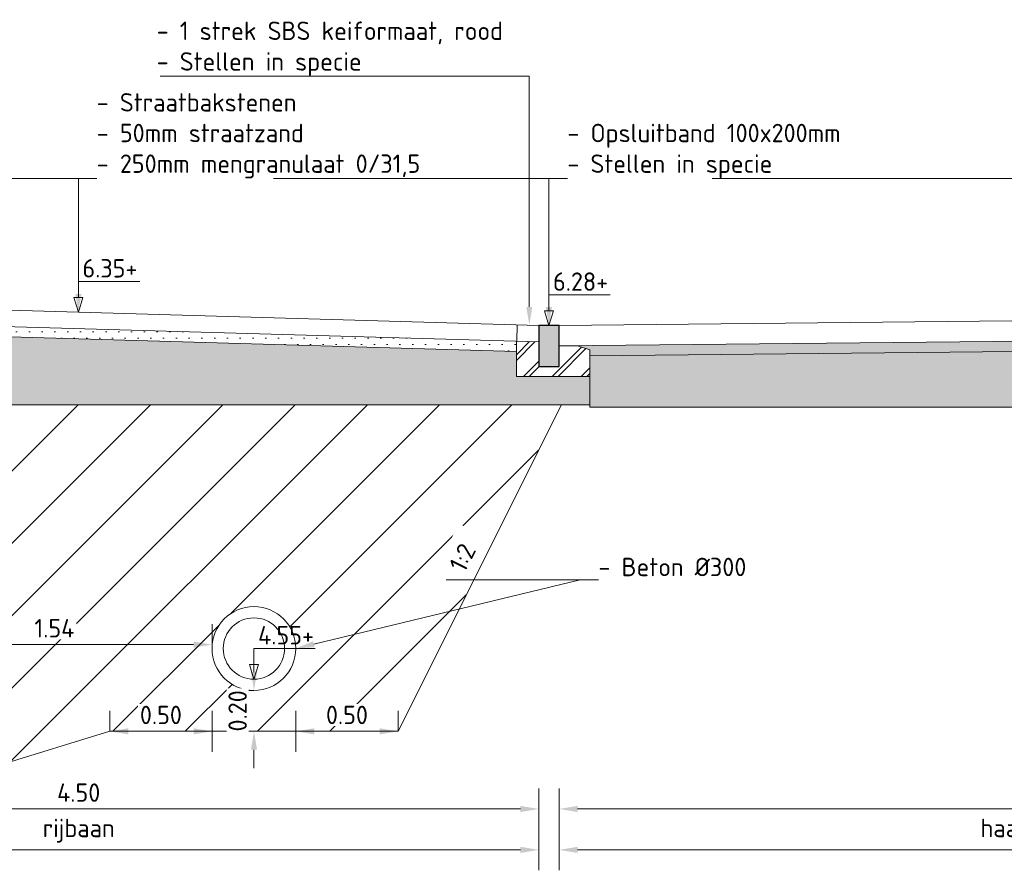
# Model space of a CAD drawing. Header units: metres. Extents: x 155733.7 to 155749.8, y 461848 to 461883.6.
# Tile 7 of 13: x 155739 to 155743.9, y 461865.1 to 461869.3. Entities that reach past the tile are written whole.
import ezdxf
from ezdxf import colors
from ezdxf.entities.mleader import LeaderData, LeaderLine
from ezdxf.math import Vec2, Vec3

# ---------------------------------------------------------------- set-up
doc = ezdxf.new("R2010")
doc.units = ezdxf.units.M
doc.layers.get('0').update_dxf_attribs({"lineweight": 18})
doc.layers.get('Defpoints').update_dxf_attribs({"lineweight": 18})
for name, color, linetype, lineweight in [('N-WE-GW-GROND_ZAND-AD-50', 7, 'Continuous', 18), ('N-WE-GW-OPHOGING-WERK-AD-50', 92, 'Continuous', 18), ('N-WE-OG-HOOGTEPUNT-T18', 10, 'Continuous', 18), ('N-WE-VH-FUNDERING-A-200', 252, 'Continuous', 18), ('N-WE-VH-FUNDERING-AD-50', 252, 'Continuous', 18), ('N-WE-VH-KANTOPSLUITING_OPSLUITBAND-SD', 150, 'Continuous', 25), ('N-WE-VH-VERHARDING-GD', 7, 'Continuous', 18), ('N-WE-VH-VERHARDING_FUNDERING-A-20', 7, 'Continuous', 18), ('X-XX-AL-DETAIL1-GD', 7, 'Continuous', 18), ('X-XX-AL-M', 7, 'Continuous', 18), ('X-XX-AL-PEILMAAT-SD', 7, 'Continuous', 18), ('X-XX-AL-T18', 10, 'Continuous', 18)]:
    doc.layers.add(name, color=color, linetype=linetype, lineweight=lineweight)
doc.layers.add('N-WE-RI-VWA-GD', color=20, linetype='Continuous', lineweight=18, true_color=0xff3f00)
doc.styles.add('NLCS-ISO', font='NLCS-ISO.ttf')
doc.styles.add('NLCS-ISO-M50-T18', font='NLCS-ISO.ttf', dxfattribs={"height": 0.09})
doc.dimstyles.new('NLCS-M50-T18-PIJL_L2_H2', dxfattribs={"dimscale": 0.05, "dimtxt": 2.5, "dimasz": 1.8, "dimexe": 2, "dimexo": 2, "dimgap": 0.7, "dimtad": 1, "dimzin": 0, "dimdsep": 46, "dimtxsty": 'NLCS-ISO-M50-T18', "dimcen": 0, "dimdle": 2, "dimclrd": 256, "dimclre": 256, "dimclrt": 10, "dimazin": 0, "dimtfac": 1, "dimtdec": 3, "dimtofl": 0, "dimtmove": 0, "dimatfit": 3, "dimfxl": 2, "dimfxlon": 1, "dimtfillclr": 256, "dimtolj": 1, "dimtzin": 0, "dimlwd": -1, "dimlwe": -1, "dimarcsym": 0})
pattern_1 = [(0, (0, 0), (0.03125, 0.03125), [0, -0.0625])]

# ---------------------------------------------------------------- blocks, each defined once
blk = doc.blocks.new('SAL-PEILMAAT_INFRACAD_H01-SOD')
for p, q in [((0, 3), (6, 3)), ((0, 1.44), (0, 3)), ((0.45, 1.44), (-0.45, 1.44)), ((-0.45, 1.44), (0, 0)), ((0.45, 1.44), (0, 0))]:
    blk.add_line(p, q)
at = {"style": 'NLCS-ISO'}
blk.add_attdef('...', (0.4, 3.4), '', height=1.8, dxfattribs=at)
blk = doc.blocks.new('*D53')
at = {"layer": 'Defpoints', "color": 0, "transparency": 16777216}
for p in [(155740.1922, 461866.027), (155740.1919, 461865.827), (155740.1922, 461865.827)]:
    blk.add_point(p, dxfattribs=at)
at = {"layer": 'X-XX-AL-M', "transparency": 16777216}
for p, q in [((155740.1922, 461866.117), (155740.1922, 461866.207)), ((155740.1922, 461866.027), (155740.0922, 461866.027)), ((155740.1922, 461865.827), (155740.2922, 461865.827)), ((155740.1922, 461865.737), (155740.1922, 461865.647))]:
    blk.add_line(p, q, dxfattribs=at)
for points in [[(155740.1772, 461866.117), (155740.2072, 461866.117), (155740.1922, 461866.027)], [(155740.1772, 461865.737), (155740.2072, 461865.737), (155740.1922, 461865.827)]]:
    blk.add_solid(points, dxfattribs=at)
at = {"layer": 'X-XX-AL-M', "color": 10, "transparency": 16777216, "insert": (155740.1122, 461865.927), "char_height": 0.09, "attachment_point": 5, "rotation": 90, "style": 'NLCS-ISO-M50-T18', "bg_fill": 3, "box_fill_scale": 1.1, "bg_fill_color": 256, "bg_fill_true_color": 13158600, "bg_fill_transparency": 0}
blk.add_mtext('\\A1;0.20', dxfattribs=at)
blk = doc.blocks.new('*D54')
at = {"layer": 'Defpoints', "color": 0, "transparency": 16777216}
for p in [(155740.3969, 461866.232), (155740.8969, 461865.827), (155740.8969, 461865.827)]:
    blk.add_point(p, dxfattribs=at)
at = {"layer": 'X-XX-AL-M', "transparency": 16777216}
for p, q in [((155740.3969, 461865.927), (155740.3969, 461865.727)), ((155740.8969, 461865.827), (155740.8969, 461865.927)), ((155740.4869, 461865.827), (155740.8069, 461865.827))]:
    blk.add_line(p, q, dxfattribs=at)
for points in [[(155740.4869, 461865.842), (155740.4869, 461865.812), (155740.3969, 461865.827)], [(155740.8069, 461865.842), (155740.8069, 461865.812), (155740.8969, 461865.827)]]:
    blk.add_solid(points, dxfattribs=at)
at = {"layer": 'X-XX-AL-M', "color": 10, "transparency": 16777216, "insert": (155740.6469, 461865.907), "char_height": 0.09, "attachment_point": 5, "style": 'NLCS-ISO-M50-T18', "bg_fill": 3, "box_fill_scale": 1.1, "bg_fill_color": 256, "bg_fill_true_color": 13158600, "bg_fill_transparency": 0}
blk.add_mtext('\\A1;0.50', dxfattribs=at)
blk = doc.blocks.new('*D55')
at = {"layer": 'Defpoints', "color": 0, "transparency": 16777216}
for p in [(155739.9869, 461866.232), (155739.4869, 461865.827), (155739.4869, 461865.827)]:
    blk.add_point(p, dxfattribs=at)
at = {"layer": 'X-XX-AL-M', "transparency": 16777216}
for p, q in [((155739.4869, 461865.827), (155739.4869, 461865.927)), ((155739.9869, 461865.927), (155739.9869, 461865.727)), ((155739.8969, 461865.827), (155739.5769, 461865.827))]:
    blk.add_line(p, q, dxfattribs=at)
for points in [[(155739.5769, 461865.842), (155739.5769, 461865.812), (155739.4869, 461865.827)], [(155739.8969, 461865.842), (155739.8969, 461865.812), (155739.9869, 461865.827)]]:
    blk.add_solid(points, dxfattribs=at)
at = {"layer": 'X-XX-AL-M', "color": 10, "transparency": 16777216, "insert": (155739.7369, 461865.907), "char_height": 0.09, "attachment_point": 5, "style": 'NLCS-ISO-M50-T18', "bg_fill": 3, "box_fill_scale": 1.1, "bg_fill_color": 256, "bg_fill_true_color": 13158600, "bg_fill_transparency": 0}
blk.add_mtext('\\A1;0.50', dxfattribs=at)
blk = doc.blocks.new('*D59')
at = {"layer": 'Defpoints', "color": 0, "transparency": 16777216}
for p in [(155737.0849, 461867.922), (155741.5849, 461867.812), (155741.5849, 461865.447)]:
    blk.add_point(p, dxfattribs=at)
at = {"layer": 'X-XX-AL-M', "transparency": 16777216}
for p, q in [((155737.0849, 461865.547), (155737.0849, 461865.347)), ((155741.5849, 461865.547), (155741.5849, 461865.347)), ((155737.1749, 461865.447), (155741.4949, 461865.447))]:
    blk.add_line(p, q, dxfattribs=at)
for points in [[(155737.1749, 461865.462), (155737.1749, 461865.432), (155737.0849, 461865.447)], [(155741.4949, 461865.462), (155741.4949, 461865.432), (155741.5849, 461865.447)]]:
    blk.add_solid(points, dxfattribs=at)
at = {"layer": 'X-XX-AL-M', "color": 10, "transparency": 16777216, "insert": (155739.3349, 461865.527), "char_height": 0.09, "attachment_point": 5, "style": 'NLCS-ISO-M50-T18', "bg_fill": 3, "box_fill_scale": 1.1, "bg_fill_color": 256, "bg_fill_true_color": 13158600, "bg_fill_transparency": 0}
blk.add_mtext('\\A1;4.50', dxfattribs=at)
blk = doc.blocks.new('*D60')
at = {"layer": 'Defpoints', "color": 0, "transparency": 16777216}
for p in [(155746.5849, 461867.8447), (155741.6849, 461867.812), (155746.5849, 461865.447)]:
    blk.add_point(p, dxfattribs=at)
at = {"layer": 'X-XX-AL-M', "transparency": 16777216}
for p, q in [((155741.6849, 461865.547), (155741.6849, 461865.347)), ((155746.5849, 461865.547), (155746.5849, 461865.347)), ((155741.7749, 461865.447), (155746.4949, 461865.447))]:
    blk.add_line(p, q, dxfattribs=at)
for points in [[(155741.7749, 461865.462), (155741.7749, 461865.432), (155741.6849, 461865.447)], [(155746.4949, 461865.462), (155746.4949, 461865.432), (155746.5849, 461865.447)]]:
    blk.add_solid(points, dxfattribs=at)
at = {"layer": 'X-XX-AL-M', "color": 10, "transparency": 16777216, "insert": (155744.1349, 461865.527), "char_height": 0.09, "attachment_point": 5, "style": 'NLCS-ISO-M50-T18', "bg_fill": 3, "box_fill_scale": 1.1, "bg_fill_color": 256, "bg_fill_true_color": 13158600, "bg_fill_transparency": 0}
blk.add_mtext('\\A1;4.90', dxfattribs=at)
blk = doc.blocks.new('*D63')
at = {"layer": 'Defpoints', "color": 0, "transparency": 16777216}
for p in [(155746.5849, 461867.8447), (155741.6849, 461867.812), (155741.6849, 461865.247)]:
    blk.add_point(p, dxfattribs=at)
at = {"layer": 'X-XX-AL-M', "transparency": 16777216}
for p, q in [((155741.6849, 461865.347), (155741.6849, 461865.147)), ((155746.5849, 461865.347), (155746.5849, 461865.147)), ((155746.4949, 461865.247), (155741.7749, 461865.247))]:
    blk.add_line(p, q, dxfattribs=at)
for points in [[(155741.7749, 461865.262), (155741.7749, 461865.232), (155741.6849, 461865.247)], [(155746.4949, 461865.262), (155746.4949, 461865.232), (155746.5849, 461865.247)]]:
    blk.add_solid(points, dxfattribs=at)
at = {"layer": 'X-XX-AL-M', "color": 10, "transparency": 16777216, "insert": (155744.1349, 461865.3405), "char_height": 0.09, "attachment_point": 5, "style": 'NLCS-ISO-M50-T18', "bg_fill": 3, "box_fill_scale": 1.1, "bg_fill_color": 256, "bg_fill_true_color": 13158600, "bg_fill_transparency": 0}
blk.add_mtext('\\A1;haaksparkeren', dxfattribs=at)
blk = doc.blocks.new('*D64')
at = {"layer": 'Defpoints', "color": 0, "transparency": 16777216}
for p in [(155737.0849, 461867.922), (155741.5849, 461867.812), (155737.0849, 461865.247)]:
    blk.add_point(p, dxfattribs=at)
at = {"layer": 'X-XX-AL-M', "transparency": 16777216}
for p, q in [((155737.0849, 461865.347), (155737.0849, 461865.147)), ((155741.5849, 461865.347), (155741.5849, 461865.147)), ((155741.4949, 461865.247), (155737.1749, 461865.247))]:
    blk.add_line(p, q, dxfattribs=at)
for points in [[(155737.1749, 461865.262), (155737.1749, 461865.232), (155737.0849, 461865.247)], [(155741.4949, 461865.262), (155741.4949, 461865.232), (155741.5849, 461865.247)]]:
    blk.add_solid(points, dxfattribs=at)
at = {"layer": 'X-XX-AL-M', "color": 10, "transparency": 16777216, "insert": (155739.3349, 461865.3405), "char_height": 0.09, "attachment_point": 5, "style": 'NLCS-ISO-M50-T18', "bg_fill": 3, "box_fill_scale": 1.1, "bg_fill_color": 256, "bg_fill_true_color": 13158600, "bg_fill_transparency": 0}
blk.add_mtext('\\A1;rijbaan', dxfattribs=at)
blk = doc.blocks.new('*D100')
at = {"layer": 'Defpoints', "color": 0, "transparency": 16777216}
for p in [(155739.9869, 461866.2511), (155739.9869, 461866.232), (155738.4452, 461866.182)]:
    blk.add_point(p, dxfattribs=at)
at = {"layer": 'X-XX-AL-M', "transparency": 16777216}
for p, q in [((155738.4452, 461866.2511), (155738.4452, 461866.3511)), ((155739.9869, 461866.2511), (155739.9869, 461866.3511)), ((155738.5352, 461866.2511), (155739.8969, 461866.2511))]:
    blk.add_line(p, q, dxfattribs=at)
for points in [[(155738.5352, 461866.2661), (155738.5352, 461866.2361), (155738.4452, 461866.2511)], [(155739.8969, 461866.2661), (155739.8969, 461866.2361), (155739.9869, 461866.2511)]]:
    blk.add_solid(points, dxfattribs=at)
at = {"layer": 'X-XX-AL-M', "color": 10, "transparency": 16777216, "insert": (155739.216, 461866.3311), "char_height": 0.09, "attachment_point": 5, "style": 'NLCS-ISO-M50-T18', "bg_fill": 3, "box_fill_scale": 1.1, "bg_fill_color": 256, "bg_fill_true_color": 13158600, "bg_fill_transparency": 0}
blk.add_mtext('\\A1;1.54', dxfattribs=at)
blk = doc.blocks.new('SVH-KANTOPSLUITING_OPSLUITBAND_100X200-D')
blk.add_hatch(color=254).paths.add_polyline_path([(-0.1, -0.2), (0, -0.2), (0, 0), (-0.1, 0)])
at = {"flags": 128}
blk.add_lwpolyline([(-0.1, -0.2), (0, -0.2), (0, 0), (-0.1, 0)], close=True, dxfattribs=at)

msp = doc.modelspace()

# ---------------------------------------------------------------- hatches: boundary and pattern name
at = {"layer": 'N-WE-GW-GROND_ZAND-AD-50', "ltscale": 0.2, "transparency": 33554687}
h = msp.add_hatch(dxfattribs=at)
h.set_pattern_fill('AGW-GROND_ZAND_CUNETZAND-SOD', color=256, scale=0.05, pattern_type=2)
h.set_pattern_definition(pattern_1)
h.paths.add_polyline_path([(155737.1936, 461867.8587), (155737.1936, 461867.8087), (155741.4755, 461867.6851), (155741.4755, 461867.7351)])
h = msp.add_hatch(dxfattribs=at)
h.set_pattern_fill('AGW-GROND_ZAND_CUNETZAND-SOD', color=256, scale=0.05, pattern_type=2)
h.set_pattern_definition(pattern_1)
h.paths.add_polyline_path([(155746.4759, 461867.7108), (155746.4763, 461867.7608), (155741.7751, 461867.7129), (155741.8352, 461867.6935), (155741.8351, 461867.6635)])
at = {"layer": 'N-WE-GW-OPHOGING-WERK-AD-50'}
h = msp.add_hatch(dxfattribs=at)
h.set_pattern_fill('AGW-WERK_AANVULLEN-SOD', color=256, scale=0.05, pattern_type=2)
h.set_pattern_definition([(45, (0, 0), (-0.1767766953, 0.1767766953), [])])
h.paths.add_polyline_path([(155736.6849, 461867.4246), (155736.6849, 461867.842), (155736.7849, 461867.842), (155736.7849, 461867.9028), (155736.9181, 461867.9473), (155736.1546, 461867.9626), (155737.3049, 461865.662), (155738.9451, 461865.662), (155739.4869, 461865.827), (155740.8969, 461865.827), (155741.6958, 461867.4248)])
h.paths.add_polyline_path([(155738.4452, 461866.182, -1), (155737.8052, 461866.182, -1)], flags=16)
h.paths.add_polyline_path([(155740.3969, 461866.232, -1), (155739.9869, 461866.232, -1)], flags=16)
at = {"layer": 'N-WE-VH-FUNDERING-A-200'}
h = msp.add_hatch(dxfattribs=at)
h.set_pattern_fill('AVH-FUNDERING_GRANULAAT_BETON-SOD', color=256, scale=0.02, pattern_type=2)
h.set_pattern_definition([(0, (155736.589856, 461881.018317), (0.08, 0.04), [0.02, -0.18]), (18.43495, (155736.599856, 461880.978317), (0.079999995, 0.0400000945), [0.0316228, -0.6008328]), (71.56505, (155736.589856, 461881.01832), (0.06000004, -0.02000002), [0.0316228, -0.0316228]), (90, (155736.599856, 461880.978317), (-0.04, 0.08), [0.02, -0.18]), (108.43495, (155736.609856, 461881.018317), (-0.0400000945, 0.079999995), [0.0316228, -0.6008328]), (161.56505, (155736.569856, 461881.00832), (0.02000002, 0.06000004), [0.0316228, -0.0316228]), (180, (155736.579856, 461880.988317), (-0.08, -0.04), [0.02, -0.18]), (198.43495, (155736.569856, 461881.028317), (-0.079999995, -0.0400000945), [0.0316228, -0.6008328]), (270, (155736.569856, 461881.028317), (0.04, -0.08), [0.02, -0.18]), (288.43495, (155736.559856, 461880.988317), (0.0400000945, -0.079999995), [0.0316228, -0.6008328])])
h.paths.add_polyline_path([(155741.8351, 461867.6635), (155741.8349, 461867.562), (155741.8349, 461867.4248), (155741.8349, 461867.4135), (155746.8849, 461867.4135), (155746.8849, 461867.6647), (155746.4755, 461867.6655), (155746.4759, 461867.7108)])
at = {"layer": 'N-WE-VH-FUNDERING-AD-50'}
h = msp.add_hatch(dxfattribs=at)
h.set_pattern_fill('AVH-FUNDERING_01-SOD', color=256, scale=0.2, pattern_type=2)
h.set_pattern_definition([(0, (155741.12486, 461882.0169), (0, 0.2), [0, -0.2]), (0, (155741.12686, 461881.9469), (0, 0.2), [0, -0.2]), (0, (155741.13286, 461882.0549), (0, 0.2), [0, -0.2]), (338.1986, (155741.028856, 461881.9929), (0.600000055, -0.19999998), [0.0215406, -1.0554924]), (216.8699, (155741.048856, 461881.9849), (0.59999998, 0.40000002), [0.01, -0.99]), (130.6013, (155741.040856, 461881.978898), (1.000000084, -1.199999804), [0.018439, -1.8254698]), (206.5651, (155740.97486, 461881.9549), (-0.19999983, -0.20000026), [0.0044722, -0.4427414]), (326.3099, (155740.970856, 461881.9529), (0.39999991, -0.20000027), [0.0072112, -0.7138992]), (108.4349, (155740.976856, 461881.9489), (-0.19999968, 0.4000001), [0.0063246, -0.626131]), (225, (155741.10286, 461881.9349), (-2e-17, -0.2), [0.0084852, -0.2743574]), (0, (155741.09686, 461881.9289), (0.2, 0.2), [0.012, -0.188]), (135, (155741.10886, 461881.9289), (-0.2, 0), [0.0084852, -0.2743574]), (251.5651, (155741.078856, 461882.0629), (0.19999968, 0.4000001), [0.0063246, -0.626131]), (0, (155741.07686, 461882.0569), (0.2, 0.2), [0.01, -0.19]), (143.1301, (155741.086856, 461882.0569), (-0.59999998, 0.40000002), [0.01, -0.99]), (213.6901, (155740.972856, 461882.0649), (0.39999991, 0.20000027), [0.0072112, -0.7138992]), (341.5651, (155740.966856, 461882.0609), (-0.4000001, 0.19999968), [0.0126492, -0.6198064]), (126.8699, (155740.978856, 461882.0569), (0.40000002, -0.59999998), [0.01, -0.99]), (0, (155741.03086, 461882.0569), (0, 0.2), [0, -0.2]), (0, (155740.97686, 461882.0049), (0, 0.2), [0, -0.2]), (0, (155741.03286, 461881.9309), (0, 0.2), [0, -0.2]), (0, (155741.08686, 461881.9929), (0, 0.2), [0, -0.2]), (0, (155741.02886, 461882.0269), (0, 0.2), [0, -0.2]), (0, (155740.98486, 461882.0329), (0, 0.2), [0, -0.2]), (0, (155741.00286, 461882.0209), (0, 0.2), [0, -0.2]), (0, (155740.99486, 461881.9729), (0, 0.2), [0, -0.2]), (0, (155740.94686, 461881.9809), (0, 0.2), [0, -0.2]), (0, (155740.94886, 461882.0269), (0, 0.2), [0, -0.2]), (0, (155740.94286, 461882.0709), (0, 0.2), [0, -0.2]), (0, (155741.00486, 461882.0789), (0, 0.2), [0, -0.2]), (0, (155741.04886, 461882.0869), (0, 0.2), [0, -0.2]), (0, (155741.11886, 461882.0789), (0, 0.2), [0, -0.2]), (0, (155741.07086, 461882.0169), (0, 0.2), [0, -0.2]), (0, (155741.05086, 461882.0529), (0, 0.2), [0, -0.2]), (0, (155741.06686, 461881.9569), (0, 0.2), [0, -0.2]), (0, (155741.00686, 461881.9469), (0, 0.2), [0, -0.2]), (0, (155741.06686, 461881.9029), (0, 0.2), [0, -0.2]), (0, (155741.00086, 461881.9149), (0, 0.2), [0, -0.2]), (0, (155740.93686, 461881.9089), (0, 0.2), [0, -0.2]), (0, (155740.96086, 461881.8989), (0, 0.2), [0, -0.2]), (0, (155740.96286, 461881.9269), (0, 0.2), [0, -0.2]), (0, (155741.09686, 461881.8949), (0, 0.2), [0, -0.2]), (0, (155741.12086, 461881.9769), (0, 0.2), [0, -0.2]), (0, (155741.11086, 461882.0369), (0, 0.2), [0, -0.2]), (0, (155741.01886, 461881.8929), (0, 0.2), [0, -0.2])])
h.paths.add_polyline_path([(155741.8349, 461867.4248), (155741.8349, 461867.562), (155741.4755, 461867.5628), (155741.4755, 461867.6851), (155737.1936, 461867.8087), (155737.1935, 461867.7421), (155736.7849, 461867.742), (155736.7849, 461867.842), (155736.6849, 461867.842), (155736.6849, 461867.4246)])
at = {"layer": 'N-WE-VH-VERHARDING_FUNDERING-A-20'}
h = msp.add_hatch(dxfattribs=at)
h.set_pattern_fill('AVH-FUNDERING_SCHUIMBETON-SO', color=256, scale=0.02, angle=0.2152, pattern_type=2)
h.set_pattern_definition([(45.215183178, (10806.17653, 49775.40957), (-0.070975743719, 0.07044461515), []), (45.215183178, (10806.17664, 49775.38157), (-0.070975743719, 0.07044461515), [])])
h.paths.add_polyline_path([(155741.5849, 461867.7319), (155741.4755, 461867.7351), (155741.4755, 461867.5628), (155741.8349, 461867.562), (155741.8352, 461867.6935), (155741.7751, 461867.7129), (155741.6852, 461867.712), (155741.6849, 461867.612), (155741.5849, 461867.612)])

# ---------------------------------------------------------------- linework, layer by layer
at = {"layer": 'N-WE-RI-VWA-GD'}
for radius in [0.205, 0.15]:
    msp.add_circle((155740.1919, 461866.232), radius, dxfattribs=at)
at = {"layer": 'N-WE-VH-VERHARDING-GD', "flags": 128}
msp.add_lwpolyline([(155741.5849, 461867.7319), (155741.5849, 461867.612), (155741.6849, 461867.612), (155741.6852, 461867.712), (155741.7751, 461867.7129), (155741.8352, 461867.6935), (155741.8349, 461867.562), (155741.4755, 461867.5628), (155741.4755, 461867.7351)], close=True, dxfattribs=at)
at = {"layer": 'X-XX-AL-DETAIL1-GD', "ltscale": 0.2, "flags": 128}
for points in [[(155736.1546, 461867.9626), (155737.3049, 461865.662), (155738.9451, 461865.662), (155739.4869, 461865.827), (155740.8969, 461865.827), (155741.6958, 461867.4248)], [(155741.5849, 461867.812), (155737.0816, 461867.942)], [(155736.7849, 461867.842), (155736.6849, 461867.842), (155736.6849, 461867.4246), (155741.8349, 461867.4248), (155741.8349, 461867.562)], [(155741.5849, 461867.7319), (155737.0849, 461867.8618)], [(155741.6849, 461867.812), (155746.5878, 461867.862)], [(155741.4755, 461867.6851), (155737.1936, 461867.8087)], [(155741.4799, 461867.815), (155741.4776, 461867.735)], [(155741.6849, 461867.712), (155746.585, 461867.7619)], [(155741.8351, 461867.6635), (155746.4759, 461867.7108)]]:
    msp.add_lwpolyline(points, dxfattribs=at)

# ---------------------------------------------------------------- block references
at = {"layer": 'X-XX-AL-PEILMAAT-SD', "xscale": 0.05, "yscale": 0.05, "zscale": 0.05}
for p, values in [((155739.3332, 461867.877), {'...': '6.35+'}), ((155741.6349, 461867.812), {'...': '6.28+'}), ((155740.1922, 461866.082), {'...': '4.55+'})]:
    msp.add_blockref('SAL-PEILMAAT_INFRACAD_H01-SOD', p, dxfattribs=at).add_auto_attribs(values)

# ---------------------------------------------------------------- leaders
at = {"layer": 'N-WE-OG-HOOGTEPUNT-T18'}
ml = msp.add_multileader_mtext('Standard', dxfattribs=at)
ml.set_content('- 1 strek SBS keiformaat, rood\\P- Stellen in specie', color=256, style='NLCS-ISO-M50-T18')
ml.set_leader_properties(color=256, linetype='ByLayer', lineweight=-1)
ml.build(insert=Vec2(0, 0))
ml.multileader.update_dxf_attribs({"text_left_attachment_type": 5, "text_right_attachment_type": 5, "dogleg_length": 0.09, "arrow_head_size": 0.09})
ctx = ml.context
ctx.base_point, ctx.char_height, ctx.arrow_head_size, ctx.landing_gap_size, ctx.plane_origin = Vec3(155739.7162, 461869.032), 0.09, 0.09, 0, Vec3(302229.1485, 37943.279)
ctx.left_attachment, ctx.right_attachment = 5, 5
notes = []
notes.append((ctx, [(0, (1, 1, 0), (155741.5387, 461869.032), (-1, 0), 0.09, [(0, [(155741.5387, 461867.8133)], 0, [])])]))
ctx.mtext.insert, ctx.mtext.flow_direction = Vec3(155739.7162, 461869.299), 5
ml = msp.add_multileader_mtext('Standard', dxfattribs=at)
ml.set_content('- Straatbakstenen\\P- 50mm straatzand\\P- 250mm mengranulaat 0/31,5', color=256, style='NLCS-ISO-M50-T18')
ml.set_leader_properties(color=256, linetype='ByLayer', lineweight=-1)
ml.build(insert=Vec2(0, 0))
ml.multileader.update_dxf_attribs({"text_left_attachment_type": 5, "text_right_attachment_type": 5, "dogleg_length": 0.09, "arrow_head_size": 0.09})
ctx = ml.context
ctx.base_point, ctx.char_height, ctx.arrow_head_size, ctx.landing_gap_size, ctx.plane_origin = Vec3(155739.4232, 461868.532), 0.09, 0.09, 0, Vec3(9251.7234, 37943.3427)
ctx.left_attachment, ctx.right_attachment = 5, 5
notes.append((ctx, [(0, (1, 1, 0), (155739.3332, 461868.532), (1, 0), 0.09, [(0, [(155739.3332, 461867.877)], 0, [])])]))
ctx.mtext.insert, ctx.mtext.flow_direction = Vec3(155739.4232, 461868.949), 5
ml = msp.add_multileader_mtext('Standard', dxfattribs=at)
ml.set_content('- Grasbetontegels 400x600x100\\P- 50mm legsubstraat\\P- 250mm funderingsubstraat', color=256, style='NLCS-ISO-M50-T18')
ml.set_leader_properties(color=256, linetype='ByLayer', lineweight=-1)
ml.build(insert=Vec2(0, 0))
ml.multileader.update_dxf_attribs({"text_left_attachment_type": 5, "text_right_attachment_type": 5, "dogleg_length": 0.09, "arrow_head_size": 0.09})
ctx = ml.context
ctx.base_point, ctx.char_height, ctx.arrow_head_size, ctx.landing_gap_size, ctx.plane_origin = Vec3(155744.2263, 461868.532), 0.09, 0.09, 0, Vec3(9256.5265, 37943.3027)
ctx.left_attachment, ctx.right_attachment = 5, 5
notes.append((ctx, [(0, (1, 1, 0), (155744.1363, 461868.532), (1, 0), 0.09, [(0, [(155744.1363, 461867.837)], 0, [])])]))
ctx.mtext.insert, ctx.mtext.flow_direction = Vec3(155744.2263, 461868.949), 5
ml = msp.add_multileader_mtext('Standard', dxfattribs=at)
ml.set_content('- Opsluitband 100x200mm\\P- Stellen in specie', color=256, style='NLCS-ISO-M50-T18')
ml.set_leader_properties(color=256, linetype='ByLayer', lineweight=-1)
ml.build(insert=Vec2(0, 0))
ml.multileader.update_dxf_attribs({"text_left_attachment_type": 5, "text_right_attachment_type": 5, "dogleg_length": 0.09, "arrow_head_size": 0.09})
ctx = ml.context
ctx.base_point, ctx.char_height, ctx.arrow_head_size, ctx.landing_gap_size, ctx.plane_origin = Vec3(155741.7249, 461868.532), 0.09, 0.09, 0, Vec3(9254.0251, 37943.2777)
ctx.left_attachment, ctx.right_attachment = 5, 5
notes.append((ctx, [(0, (1, 1, 0), (155741.6349, 461868.532), (1, 0), 0.09, [(0, [(155741.6349, 461867.812)], 0, [])])]))
ctx.mtext.insert, ctx.mtext.width, ctx.mtext.flow_direction = Vec3(155741.7249, 461868.799), 1.422598, 5
for ctx, leaders in notes:
    for number, flags, end, landing, length, lines in leaders:
        leader = LeaderData()
        leader.index, (leader.has_last_leader_line, leader.has_dogleg_vector, leader.attachment_direction) = number, flags
        leader.last_leader_point, leader.dogleg_vector, leader.dogleg_length = Vec3(end), Vec3(landing), length
        for number, points, colour, breaks in lines:
            line = LeaderLine()
            line.index, line.vertices, line.color, line.breaks = number, Vec3.list(points), colors.encode_raw_color(colour), breaks
            leader.lines.append(line)
        ctx.leaders.append(leader)

# ---------------------------------------------------------------- next in the draw order: dimensions: what is measured, and where the dimension line sits
at = {"layer": 'X-XX-AL-M'}
for base, p1, p2, picture, middle in [((155746.5849, 461865.447), (155741.6849, 461867.812), (155746.5849, 461867.8447), '*D60', (155744.1349, 461865.527)), ((155739.4869, 461865.827), (155739.9869, 461866.232), (155739.4869, 461865.827), '*D55', (155739.7369, 461865.907)), ((155740.8969, 461865.827), (155740.3969, 461866.232), (155740.8969, 461865.827), '*D54', (155740.6469, 461865.907))]:
    dim = msp.add_linear_dim(base=base, p1=p1, p2=p2, dimstyle='NLCS-M50-T18-PIJL_L2_H2', override={"dimtfill": 1}, dxfattribs=at)
    dim.commit()
    dim.dimension.update_dxf_attribs({"geometry": picture, "text_midpoint": middle})
dim = msp.add_linear_dim(base=(155740.1922, 461865.827), p1=(155740.1922, 461866.027), p2=(155740.1919, 461865.827), angle=90, dimstyle='NLCS-M50-T18-PIJL_L2_H2', override={"dimtfill": 1}, dxfattribs=at)
dim.commit()
dim.dimension.update_dxf_attribs({"geometry": '*D53', "text_midpoint": (155740.1922, 461865.927), "dimtype": 160})

# ---------------------------------------------------------------- next in the draw order: dimensions: what is measured, and where the dimension line sits
dim = msp.add_linear_dim(base=(155741.5849, 461865.447), p1=(155737.0849, 461867.922), p2=(155741.5849, 461867.812), dimstyle='NLCS-M50-T18-PIJL_L2_H2', override={"dimtfill": 1}, dxfattribs=at)
dim.commit()
dim.dimension.update_dxf_attribs({"geometry": '*D59', "text_midpoint": (155739.3349, 461865.527)})
dim = msp.add_linear_dim(base=(155741.6849, 461865.247), p1=(155746.5849, 461867.8447), p2=(155741.6849, 461867.812), text='haaksparkeren', dimstyle='NLCS-M50-T18-PIJL_L2_H2', override={"dimtfill": 1}, dxfattribs=at)
dim.commit()
dim.dimension.update_dxf_attribs({"geometry": '*D63', "text_midpoint": (155744.1349, 461865.3405)})

# ---------------------------------------------------------------- next in the draw order: linework, layer by layer
at = {"layer": 'X-XX-AL-DETAIL1-GD', "ltscale": 0.2, "flags": 128}
msp.add_lwpolyline([(155746.8849, 461867.6647), (155746.8849, 461867.4135), (155741.8349, 461867.4135), (155741.8349, 461867.4248)], dxfattribs=at)

# ---------------------------------------------------------------- next in the draw order: dimensions: what is measured, and where the dimension line sits
at = {"layer": 'X-XX-AL-M'}
dim = msp.add_linear_dim(base=(155737.0849, 461865.247), p1=(155741.5849, 461867.812), p2=(155737.0849, 461867.922), text='rijbaan', dimstyle='NLCS-M50-T18-PIJL_L2_H2', override={"dimtfill": 1}, dxfattribs=at)
dim.commit()
dim.dimension.update_dxf_attribs({"geometry": '*D64', "text_midpoint": (155739.3349, 461865.3405)})

# ---------------------------------------------------------------- next in the draw order: block references
at = {"layer": 'N-WE-VH-KANTOPSLUITING_OPSLUITBAND-SD'}
msp.add_blockref('SVH-KANTOPSLUITING_OPSLUITBAND_100X200-D', (155741.6849, 461867.812), dxfattribs=at)

# ---------------------------------------------------------------- next in the draw order: texts
at = {"layer": 'X-XX-AL-T18', "insert": (155741.1427, 461866.6393), "char_height": 0.09, "attachment_point": 1, "rotation": 63.4349, "style": 'NLCS-ISO-M50-T18', "bg_fill": 3, "box_fill_scale": 1.5, "bg_fill_color": 256, "bg_fill_transparency": 0}
msp.add_mtext_dynamic_manual_height_columns('1:2', width=0.159586, gutter_width=0.45, heights=[0], dxfattribs=at)

# ---------------------------------------------------------------- next in the draw order: dimensions: what is measured, and where the dimension line sits
at = {"layer": 'X-XX-AL-M'}
dim = msp.add_linear_dim(base=(155739.9869, 461866.2511), p1=(155738.4452, 461866.182), p2=(155739.9869, 461866.232), dimstyle='NLCS-M50-T18-PIJL_L2_H2', override={"dimtfill": 1}, dxfattribs=at)
dim.commit()
dim.dimension.update_dxf_attribs({"geometry": '*D100', "text_midpoint": (155739.216, 461866.3311)})

# ---------------------------------------------------------------- next in the draw order: leaders
at = {"layer": 'N-WE-OG-HOOGTEPUNT-T18'}
ml = msp.add_multileader_mtext('Standard', dxfattribs=at)
ml.set_content('- Beton %%C300', color=256, style='NLCS-ISO-M50-T18')
ml.set_leader_properties(color=256, linetype='ByLayer', lineweight=-1)
ml.build(insert=Vec2(0, 0))
ml.multileader.update_dxf_attribs({"text_left_attachment_type": 5, "text_right_attachment_type": 5, "dogleg_length": 0.09, "arrow_head_size": 0.09})
ctx = ml.context
ctx.base_point, ctx.char_height, ctx.arrow_head_size, ctx.landing_gap_size, ctx.plane_origin = Vec3(155741.877, 461866.5679), 0.09, 0.09, 0, Vec3(9254.1772, 37941.0086)
ctx.left_attachment, ctx.right_attachment = 5, 5
notes = []
notes.append((ctx, [(0, (1, 1, 0), (155741.787, 461866.5679), (1, 0), 0.09, [(0, [(155740.3969, 461866.232)], 0, [])])]))
ctx.mtext.insert, ctx.mtext.flow_direction = Vec3(155741.877, 461866.6759), 5
for ctx, leaders in notes:
    for number, flags, end, landing, length, lines in leaders:
        leader = LeaderData()
        leader.index, (leader.has_last_leader_line, leader.has_dogleg_vector, leader.attachment_direction) = number, flags
        leader.last_leader_point, leader.dogleg_vector, leader.dogleg_length = Vec3(end), Vec3(landing), length
        for number, points, colour, breaks in lines:
            line = LeaderLine()
            line.index, line.vertices, line.color, line.breaks = number, Vec3.list(points), colors.encode_raw_color(colour), breaks
            leader.lines.append(line)
        ctx.leaders.append(leader)

doc.saveas('drawing.dxf')
